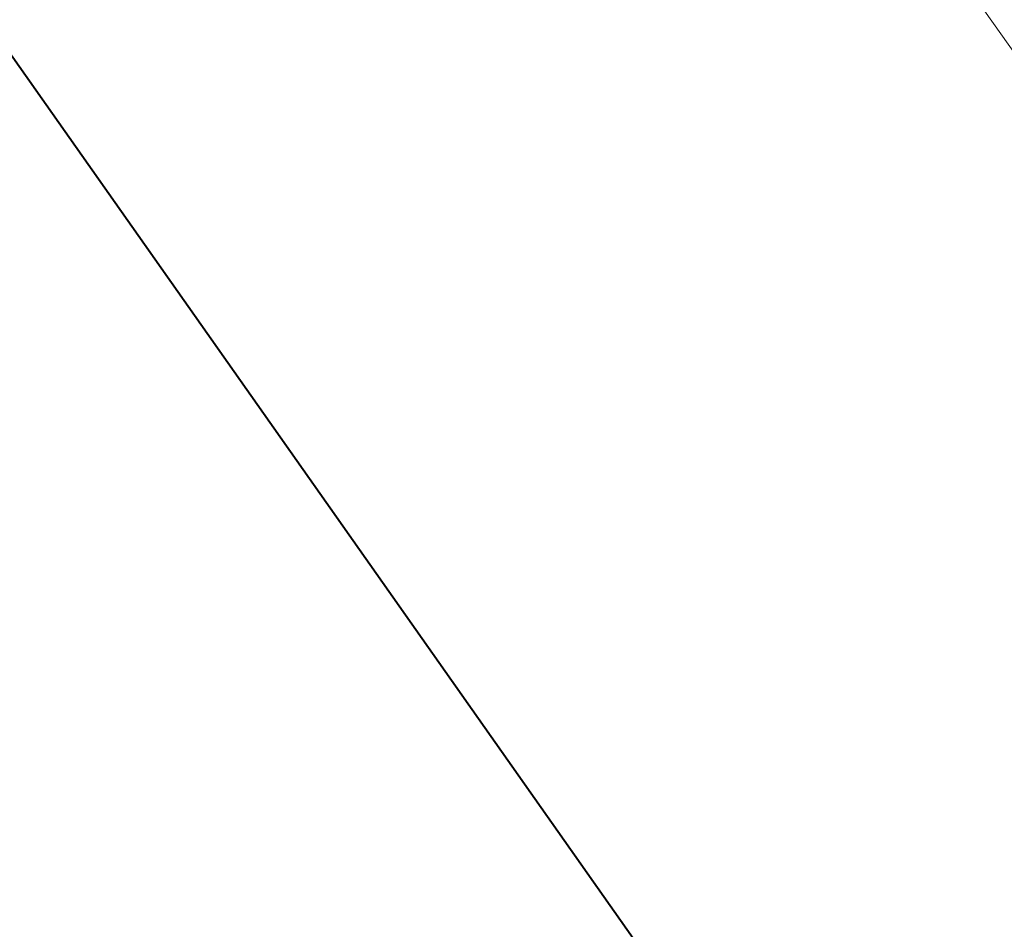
# Model space of a CAD drawing. Header units: metres. Extents: x 144673 to 146821, y 491683 to 493655.
# Tile 217 of 226: x 145910.15 to 145914.05, y 492383.91 to 492387.51. Entities that reach past the tile are written whole.
import ezdxf

# ---------------------------------------------------------------- set-up
doc = ezdxf.new("R2010")
doc.units = ezdxf.units.M
doc.header["$MEASUREMENT"] = 0
doc.linetypes.add('DGN Style 2', pattern=[38.466422, 23.079853, -15.386569])
for name, color, linetype, lineweight in [('IRP-L-ASSEN', 7, 'Continuous', 0), ('IRP-L-GROEN-gras', 7, 'Continuous', 13), ('IRP-V-GROEN-gras', 164, 'Continuous', 13)]:
    doc.layers.add(name, color=color, linetype=linetype, lineweight=lineweight)
doc.layers.add('N-MP-MATENPLAN35', color=7, linetype='Continuous', lineweight=40, true_color=0xfff1e5)

msp = doc.modelspace()

# ---------------------------------------------------------------- linework, layer by layer
at = {"layer": 'IRP-L-ASSEN', "color": 31, "linetype": 'DGN Style 2', "lineweight": 0, "true_color": 0xffb573}
msp.add_line((145576.1945, 492867.0571), (145918.5187, 492381.0919), dxfattribs=at)
at = {"layer": 'IRP-L-GROEN-gras', "color": 7, "flags": 128}
msp.add_lwpolyline([(145577.164, 492860.036), (145913.9866, 492381.876, -0.089633), (145916.2344, 492377.0375), (145910.677, 492373.122), (145563.2671, 492866.3085), (145577.164, 492860.036)], format="xyb", close=True, dxfattribs=at)
at = {"layer": 'IRP-V-GROEN-gras', "color": 7, "flags": 128}
msp.add_lwpolyline([(145577.164, 492860.036), (145913.9866, 492381.876, -0.089633), (145916.2344, 492377.0375), (145910.677, 492373.122), (145563.2671, 492866.3085), (145577.164, 492860.036)], format="xyb", close=True, dxfattribs=at)
at = {"layer": 'N-MP-MATENPLAN35', "flags": 128}
msp.add_lwpolyline([(145913.9866, 492381.876), (145577.164, 492860.036)], dxfattribs=at)

doc.saveas('drawing.dxf')
